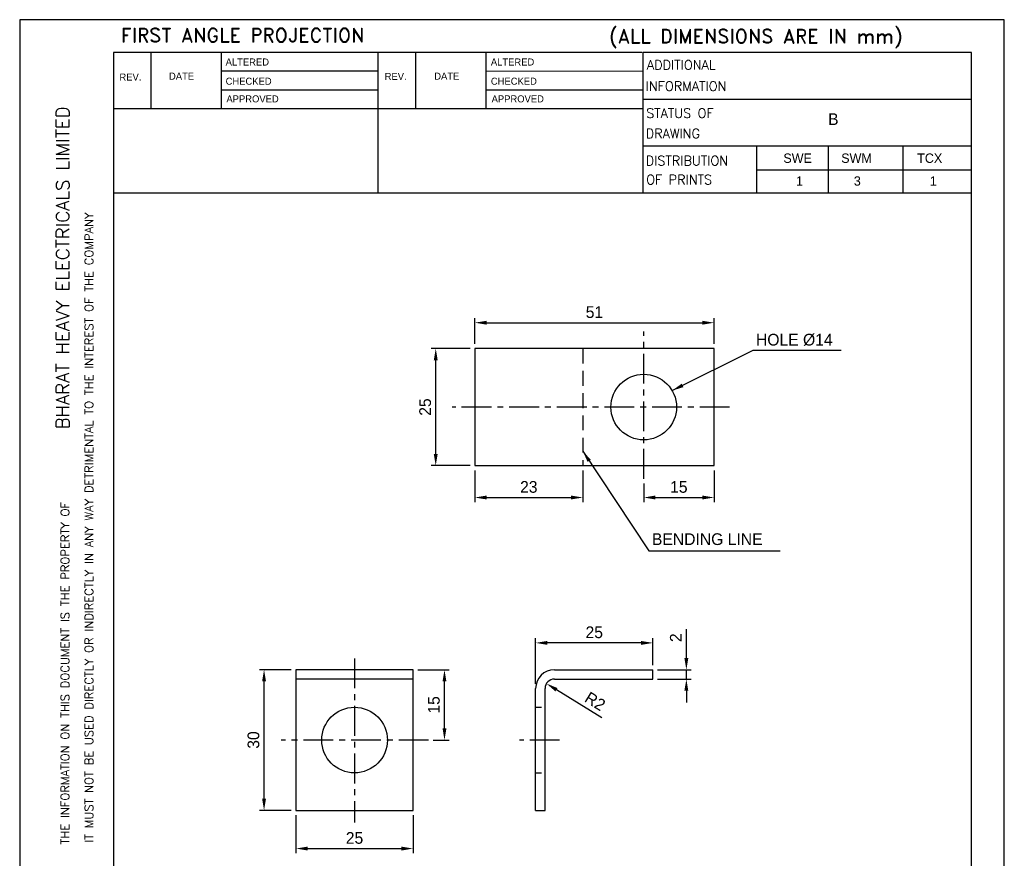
# Model space of a CAD drawing. Extents: x -5598 to -5388, y -1 to 296.
# Tile 4 of 4: x -5598 to -5388, y 117 to 296. Entities that reach past the tile are written whole.
import ezdxf
from ezdxf.enums import TextEntityAlignment as Align

# ---------------------------------------------------------------- set-up
doc = ezdxf.new("R2010")
doc.units = 0
doc.header["$LTSCALE"] = 0.1
doc.linetypes.add('CENTER', pattern=[50.8, 31.75, -6.35, 6.35, -6.35])
doc.linetypes.add('HIDDEN', pattern=[9.525, 6.35, -3.175])
doc.layers.get('0').update_dxf_attribs({"linetype": 'CONTINUOUS'})
doc.layers.get('DEFPOINTS').update_dxf_attribs({"linetype": 'CONTINUOUS'})
doc.layers.add('6', color=2, linetype='CONTINUOUS')
doc.layers.add('TEXT', color=3, linetype='CONTINUOUS')
doc.styles.add('ROMAND', font='romand')
doc.styles.add('ROMANS', font='romans.shx')
doc.dimstyles.get("Standard").update_dxf_attribs({"dimtxt": 2.5, "dimasz": 2.5, "dimexe": 1, "dimexo": 1, "dimgap": 1, "dimtad": 1, "dimdec": 0, "dimzin": 0, "dimdsep": 46, "dimtxsty": 'Standard', "dimcen": 0, "dimclrd": 1, "dimclre": 1, "dimclrt": 2, "dimadec": 0, "dimazin": 0, "dimtfac": 1, "dimtdec": 0, "dimtmove": 0, "dimatfit": 3, "dimfxl": 0, "dimtolj": 1, "dimtzin": 0, "dimarcsym": 0})

# ---------------------------------------------------------------- blocks, each defined once
blk = doc.blocks.new('A4')
for p, q in [((0, 297), (0, 0)), ((210, 297), (0, 297)), ((210, 0), (210, 297)), ((132.79, 290), (20, 290)), ((20, 290), (20, 7)), ((28, 290), (28, 278)), ((43, 290), (43, 277.99)), ((76.4, 290), (76.4, 260)), ((84.4, 290), (84.4, 277.98)), ((99.4, 290), (99.4, 277.98)), ((133, 260), (133, 290)), ((203, 290), (133, 290)), ((203, 7), (203, 290)), ((76.4, 285.99), (43, 285.99)), ((133, 285.97), (99.4, 285.98)), ((20, 282), (20, 282)), ((76.4, 281.99), (43, 281.99)), ((133, 281.97), (99.4, 281.98)), ((203, 280), (133, 280)), ((133, 277.97), (20, 278)), ((203, 270), (133, 270)), ((203, 260), (20, 260))]:
    blk.add_line(p, q)
at = {"layer": 'TEXT'}
for s, height, style, p in [('FIRST ANGLE PROJECTION', 3, 'ROMAND', (21.58, 292.18)), ('(ALL DIMENSIONS ARE IN mm)', 3, 'ROMAND', (125.77, 292.01)), ('ADDITIONAL', 2, 'ROMANS', (133.78, 286.34)), ('INFORMATION', 2, 'ROMANS', (133.51, 281.82)), ('STATUS OF ', 2, 'ROMANS', (133.62, 276.06)), ('DRAWING', 2, 'ROMANS', (133.53, 271.72)), ('DISTRIBUTION', 2, 'ROMANS', (133.53, 265.92)), ('OF PRINTS', 2, 'ROMANS', (133.62, 261.87))]:
    blk.add_text(s, height=height, dxfattribs=dict(at, style=style)).set_placement(p)
for s, p in [('ALTERED', (43.93, 287.22)), ('ALTERED', (100.5, 287.22)), ('DATE', (31.85, 284.2)), ('REV.', (77.85, 284.15)), ('DATE', (88.42, 284.2)), ('REV.', (21.28, 284.01)), ('CHECKED', (43.93, 283.12)), ('CHECKED', (100.5, 283.12)), ('APPROVED', (44.1, 279.35)), ('APPROVED', (100.66, 279.35))]:
    blk.add_text(s, height=1.5, dxfattribs=at).set_placement(p)
at = {"layer": 'TEXT', "style": 'ROMAND', "width": 0.868356}
blk.add_text('BHARAT HEAVY ELECTRICALS LIMITED', height=2.8, rotation=90, dxfattribs=at).set_placement((10.57, 209.62), (10.57, 278.51), align=Align.FIT)
at = {"layer": 'TEXT', "style": 'ROMAND'}
for s, p in [('IT MUST NOT BE USED DIRECTLY OR INDIRECTLY IN ANY WAY DETRIMENTAL TO THE INTEREST OF THE COMPANY', (15.67, 121.4)), ('THE INFORMATION ON THIS DOCUMENT IS THE PROPERTY OF', (10.59, 121.04))]:
    blk.add_text(s, height=1.8, rotation=90, dxfattribs=at).set_placement(p)
blk = doc.blocks.new('*D19')
at = {"color": 1, "lineweight": -2}
for p, q in [((-5501.02, 199.59), (-5501.02, 192.79)), ((-5478.02, 199.59), (-5478.02, 192.79)), ((-5498.52, 193.79), (-5480.52, 193.79))]:
    blk.add_line(p, q, dxfattribs=at)
at = {"color": 1}
for points in [[(-5498.52, 194.21), (-5498.52, 193.38), (-5501.02, 193.79)], [(-5480.52, 194.21), (-5480.52, 193.38), (-5478.02, 193.79)]]:
    blk.add_solid(points, dxfattribs=at)
at = {"layer": 'DEFPOINTS', "color": 0}
for p in [(-5501.02, 200.59), (-5478.02, 200.59), (-5478.02, 193.79)]:
    blk.add_point(p, dxfattribs=at)
at = {"color": 2, "insert": (-5489.52, 196.04), "char_height": 2.5, "attachment_point": 5}
blk.add_mtext('\\A1;23', dxfattribs=at)
blk = doc.blocks.new('*D20')
at = {"color": 1, "lineweight": -2}
for p, q in [((-5450.02, 199.59), (-5450.02, 192.79)), ((-5465.02, 196.8), (-5465.02, 192.79)), ((-5462.52, 193.79), (-5452.52, 193.79))]:
    blk.add_line(p, q, dxfattribs=at)
at = {"color": 1}
for points in [[(-5462.52, 194.21), (-5462.52, 193.38), (-5465.02, 193.79)], [(-5452.52, 194.21), (-5452.52, 193.38), (-5450.02, 193.79)]]:
    blk.add_solid(points, dxfattribs=at)
at = {"layer": 'DEFPOINTS', "color": 0}
for p in [(-5450.02, 200.59), (-5465.02, 197.8), (-5450.02, 193.79)]:
    blk.add_point(p, dxfattribs=at)
at = {"color": 2, "insert": (-5457.52, 196.04), "char_height": 2.5, "attachment_point": 5}
blk.add_mtext('\\A1;15', dxfattribs=at)
blk = doc.blocks.new('*D21')
at = {"color": 1, "lineweight": -2}
for p, q in [((-5502.02, 225.59), (-5510.37, 225.59)), ((-5509.37, 203.09), (-5509.37, 223.09)), ((-5502.02, 200.59), (-5510.37, 200.59))]:
    blk.add_line(p, q, dxfattribs=at)
at = {"color": 1}
for points in [[(-5509.79, 223.09), (-5508.96, 223.09), (-5509.37, 225.59)], [(-5509.79, 203.09), (-5508.96, 203.09), (-5509.37, 200.59)]]:
    blk.add_solid(points, dxfattribs=at)
at = {"layer": 'DEFPOINTS', "color": 0}
for p in [(-5509.37, 225.59), (-5501.02, 225.59), (-5501.02, 200.59)]:
    blk.add_point(p, dxfattribs=at)
at = {"color": 2, "insert": (-5511.62, 213.09), "char_height": 2.5, "attachment_point": 5, "rotation": 90}
blk.add_mtext('\\A1;25', dxfattribs=at)
blk = doc.blocks.new('*D22')
at = {"color": 1, "lineweight": -2}
for p, q in [((-5501.02, 226.59), (-5501.02, 232.09)), ((-5498.52, 231.09), (-5452.52, 231.09)), ((-5450.02, 226.59), (-5450.02, 232.09))]:
    blk.add_line(p, q, dxfattribs=at)
at = {"color": 1}
for points in [[(-5498.52, 231.5), (-5498.52, 230.67), (-5501.02, 231.09)], [(-5452.52, 231.5), (-5452.52, 230.67), (-5450.02, 231.09)]]:
    blk.add_solid(points, dxfattribs=at)
at = {"layer": 'DEFPOINTS', "color": 0}
for p in [(-5450.02, 231.09), (-5501.02, 225.59), (-5450.02, 225.59)]:
    blk.add_point(p, dxfattribs=at)
at = {"color": 2, "insert": (-5475.52, 233.34), "char_height": 2.5, "attachment_point": 5}
blk.add_mtext('\\A1;51', dxfattribs=at)
blk = doc.blocks.new('*D23')
at = {"color": 1, "lineweight": -2}
for p, q in [((-5455.92, 159.55), (-5455.92, 165.72)), ((-5462.06, 157.05), (-5454.92, 157.05)), ((-5455.92, 155.05), (-5455.92, 157.05)), ((-5462.06, 155.05), (-5454.92, 155.05)), ((-5455.92, 152.55), (-5455.92, 150.05))]:
    blk.add_line(p, q, dxfattribs=at)
at = {"color": 1}
for points in [[(-5456.34, 159.55), (-5455.5, 159.55), (-5455.92, 157.05)], [(-5456.34, 152.55), (-5455.5, 152.55), (-5455.92, 155.05)]]:
    blk.add_solid(points, dxfattribs=at)
at = {"layer": 'DEFPOINTS', "color": 0}
for p in [(-5463.06, 157.05), (-5455.92, 157.05), (-5463.06, 155.05)]:
    blk.add_point(p, dxfattribs=at)
at = {"color": 2, "insert": (-5458.17, 163.88), "char_height": 2.5, "attachment_point": 5, "rotation": 90}
blk.add_mtext('\\A1;2', dxfattribs=at)
blk = doc.blocks.new('*D24')
at = {"color": 1, "lineweight": -2}
for p, q in [((-5488.06, 154.05), (-5488.06, 163.78)), ((-5465.56, 162.78), (-5485.56, 162.78)), ((-5463.06, 158.05), (-5463.06, 163.78))]:
    blk.add_line(p, q, dxfattribs=at)
at = {"color": 1}
for points in [[(-5485.56, 163.19), (-5485.56, 162.36), (-5488.06, 162.78)], [(-5465.56, 163.19), (-5465.56, 162.36), (-5463.06, 162.78)]]:
    blk.add_solid(points, dxfattribs=at)
at = {"layer": 'DEFPOINTS', "color": 0}
for p in [(-5488.06, 162.78), (-5463.06, 157.05), (-5488.06, 153.05)]:
    blk.add_point(p, dxfattribs=at)
at = {"color": 2, "insert": (-5475.56, 165.03), "char_height": 2.5, "attachment_point": 5}
blk.add_mtext('\\A1;25', dxfattribs=at)
blk = doc.blocks.new('*D25')
at = {"color": 1, "lineweight": -2}
for p, q in [((-5513.19, 157.05), (-5506.51, 157.05)), ((-5507.51, 144.55), (-5507.51, 154.55)), ((-5509.9, 142.05), (-5506.51, 142.05))]:
    blk.add_line(p, q, dxfattribs=at)
at = {"color": 1}
for points in [[(-5507.92, 154.55), (-5507.09, 154.55), (-5507.51, 157.05)], [(-5507.92, 144.55), (-5507.09, 144.55), (-5507.51, 142.05)]]:
    blk.add_solid(points, dxfattribs=at)
at = {"layer": 'DEFPOINTS', "color": 0}
for p in [(-5514.19, 157.05), (-5507.51, 157.05), (-5510.9, 142.05)]:
    blk.add_point(p, dxfattribs=at)
at = {"color": 2, "insert": (-5509.76, 149.55), "char_height": 2.5, "attachment_point": 5, "rotation": 90}
blk.add_mtext('\\A1;15', dxfattribs=at)
blk = doc.blocks.new('*D26')
at = {"color": 1, "lineweight": -2}
for p, q in [((-5539.19, 126.05), (-5539.19, 117.9)), ((-5514.19, 126.05), (-5514.19, 117.9)), ((-5536.69, 118.9), (-5516.69, 118.9))]:
    blk.add_line(p, q, dxfattribs=at)
at = {"color": 1}
for points in [[(-5536.69, 119.31), (-5536.69, 118.48), (-5539.19, 118.9)], [(-5516.69, 119.31), (-5516.69, 118.48), (-5514.19, 118.9)]]:
    blk.add_solid(points, dxfattribs=at)
at = {"layer": 'DEFPOINTS', "color": 0}
for p in [(-5539.19, 127.05), (-5514.19, 127.05), (-5514.19, 118.9)]:
    blk.add_point(p, dxfattribs=at)
at = {"color": 2, "insert": (-5526.69, 121.15), "char_height": 2.5, "attachment_point": 5}
blk.add_mtext('\\A1;25', dxfattribs=at)
blk = doc.blocks.new('*D27')
at = {"color": 1, "lineweight": -2}
for p, q in [((-5540.19, 157.05), (-5546.99, 157.05)), ((-5545.99, 129.55), (-5545.99, 154.55)), ((-5540.19, 127.05), (-5546.99, 127.05))]:
    blk.add_line(p, q, dxfattribs=at)
at = {"color": 1}
for points in [[(-5546.4, 154.55), (-5545.57, 154.55), (-5545.99, 157.05)], [(-5546.4, 129.55), (-5545.57, 129.55), (-5545.99, 127.05)]]:
    blk.add_solid(points, dxfattribs=at)
at = {"layer": 'DEFPOINTS', "color": 0}
for p in [(-5545.99, 157.05), (-5539.19, 157.05), (-5539.19, 127.05)]:
    blk.add_point(p, dxfattribs=at)
at = {"color": 2, "insert": (-5548.24, 142.05), "char_height": 2.5, "attachment_point": 5, "rotation": 90}
blk.add_mtext('\\A1;30', dxfattribs=at)
blk = doc.blocks.new('*D28')
at = {"color": 1, "lineweight": -2}
blk.add_line((-5473.93, 146.79), (-5483.63, 152.79), dxfattribs=at)
at = {"color": 1}
blk.add_solid([(-5483.41, 153.14), (-5483.85, 152.43), (-5485.76, 154.1)], dxfattribs=at)
at = {"layer": 'DEFPOINTS', "color": 0}
for p in [(-5485.76, 154.1), (-5484.06, 153.05)]:
    blk.add_point(p, dxfattribs=at)
at = {"color": 2, "insert": (-5475.37, 150.32), "char_height": 2.5, "attachment_point": 5, "rotation": 328.2731}
blk.add_mtext('\\A1;R2', dxfattribs=at)

msp = doc.modelspace()

# ---------------------------------------------------------------- linework, layer by layer
for p, q in [((-5440.99, 268.74), (-5440.99, 258.74)), ((-5425.66, 268.74), (-5425.66, 258.74)), ((-5409.77, 268.74), (-5409.77, 258.74)), ((-5440.99, 263.67), (-5395.11, 263.67)), ((-5501.02, 225.59), (-5501.02, 200.59)), ((-5450.02, 225.59), (-5501.02, 225.59)), ((-5450.02, 200.59), (-5450.02, 225.59)), ((-5439.17, 225.22), (-5422.91, 225.22)), ((-5501.02, 200.59), (-5450.02, 200.59)), ((-5461.45, 182.39), (-5435.9, 182.39)), ((-5539.19, 157.05), (-5539.19, 127.05)), ((-5514.19, 157.05), (-5539.19, 157.05)), ((-5514.19, 127.05), (-5514.19, 157.05)), ((-5484.06, 157.05), (-5463.06, 157.05)), ((-5463.06, 155.05), (-5463.06, 157.05)), ((-5514.19, 155.05), (-5539.19, 155.05)), ((-5484.06, 155.05), (-5463.06, 155.05)), ((-5488.06, 127.05), (-5488.06, 153.05)), ((-5486.06, 127.05), (-5486.06, 153.05)), ((-5539.19, 127.05), (-5514.19, 127.05)), ((-5488.06, 127.05), (-5486.06, 127.05))]:
    msp.add_line(p, q)
at = {"color": 3, "linetype": 'CENTER', "ltscale": 2}
for p, q in [((-5465.02, 197.8), (-5465.02, 229.2)), ((-5446.7, 213.09), (-5505.89, 213.09)), ((-5526.69, 159.48), (-5526.69, 124.45)), ((-5510.9, 142.05), (-5542.36, 142.05)), ((-5482.97, 142.05), (-5491.5, 142.05))]:
    msp.add_line(p, q, dxfattribs=at)
at = {"color": 4, "linetype": 'HIDDEN', "ltscale": 5}
msp.add_line((-5478.02, 225.59), (-5478.02, 200.59), dxfattribs=at)
at = {"color": 4, "linetype": 'HIDDEN', "ltscale": 2}
for p, q in [((-5488.06, 149.05), (-5486.06, 149.05)), ((-5488.06, 135.05), (-5486.06, 135.05))]:
    msp.add_line(p, q, dxfattribs=at)
for centre in [(-5465.02, 213.09), (-5526.69, 142.05)]:
    msp.add_circle(centre, 7)
for radius in [4, 2]:
    msp.add_arc((-5484.06, 153.05), radius, 90, 180)

# ---------------------------------------------------------------- block references
msp.add_blockref('A4', (-5598.11, -1.26))

# ---------------------------------------------------------------- texts
at = {"layer": '6', "linetype": 'Continuous'}
for s, height, p in [('B', 2.5, (-5425.69, 273.27)), ('SWE', 2, (-5435.23, 265.19)), ('SWM', 2, (-5422.89, 265.19)), ('TCX', 2, (-5406.69, 265.19)), ('1', 2, (-5432.54, 260.32)), ('3', 2, (-5420.2, 260.32)), ('1', 2, (-5403.99, 260.32))]:
    msp.add_text(s, height=height, dxfattribs=at).set_placement(p)
at = {"layer": '6'}
for s, p in [('HOLE %%c14', (-5441.07, 226.22)), ('BENDING LINE', (-5463.26, 183.66))]:
    msp.add_text(s, height=2.5, dxfattribs=at).set_placement(p)

# ---------------------------------------------------------------- dimensions: what is measured, and where the dimension line sits
for base, p1, p2, picture, middle in [((-5450.02, 231.09), (-5501.02, 225.59), (-5450.02, 225.59), '*D22', (-5475.52, 233.34)), ((-5478.02, 193.79), (-5501.02, 200.59), (-5478.02, 200.59), '*D19', (-5489.52, 196.04)), ((-5450.02, 193.79), (-5465.02, 197.8), (-5450.02, 200.59), '*D20', (-5457.52, 196.04)), ((-5488.06, 162.78), (-5463.06, 157.05), (-5488.06, 153.05), '*D24', (-5475.56, 165.03)), ((-5514.19, 118.9), (-5539.19, 127.05), (-5514.19, 127.05), '*D26', (-5526.69, 121.15))]:
    dim = msp.add_linear_dim(base=base, p1=p1, p2=p2, dimstyle='Standard')
    dim.commit()
    dim.dimension.update_dxf_attribs({"geometry": picture, "text_midpoint": middle})
for base, p1, p2, picture, middle in [((-5509.37, 225.59), (-5501.02, 200.59), (-5501.02, 225.59), '*D21', (-5511.62, 213.09)), ((-5455.92, 157.05), (-5463.06, 155.05), (-5463.06, 157.05), '*D23', (-5458.17, 163.88)), ((-5545.99, 157.05), (-5539.19, 127.05), (-5539.19, 157.05), '*D27', (-5548.24, 142.05)), ((-5507.51, 157.05), (-5510.9, 142.05), (-5514.19, 157.05), '*D25', (-5509.76, 149.55))]:
    dim = msp.add_linear_dim(base=base, p1=p1, p2=p2, angle=90, dimstyle='Standard')
    dim.commit()
    dim.dimension.update_dxf_attribs({"geometry": picture, "text_midpoint": middle})
dim = msp.add_radius_dim(center=(-5484.06, 153.05), mpoint=(-5485.76, 154.1), dimstyle='Standard', override={"dimtmove": 1})
dim.commit()
dim.dimension.update_dxf_attribs({"geometry": '*D28', "text_midpoint": (-5476.55, 148.41), "dimtype": 164})

# ---------------------------------------------------------------- leaders
for points in [[(-5458.96, 216.6), (-5441.67, 225.22), (-5439.17, 225.22)], [(-5478.02, 203.71), (-5463.95, 182.39), (-5461.45, 182.39)]]:
    msp.add_leader(points, dimstyle='Standard', override={"dimgap": 1, "dimtad": 0})

doc.saveas('drawing.dxf')
